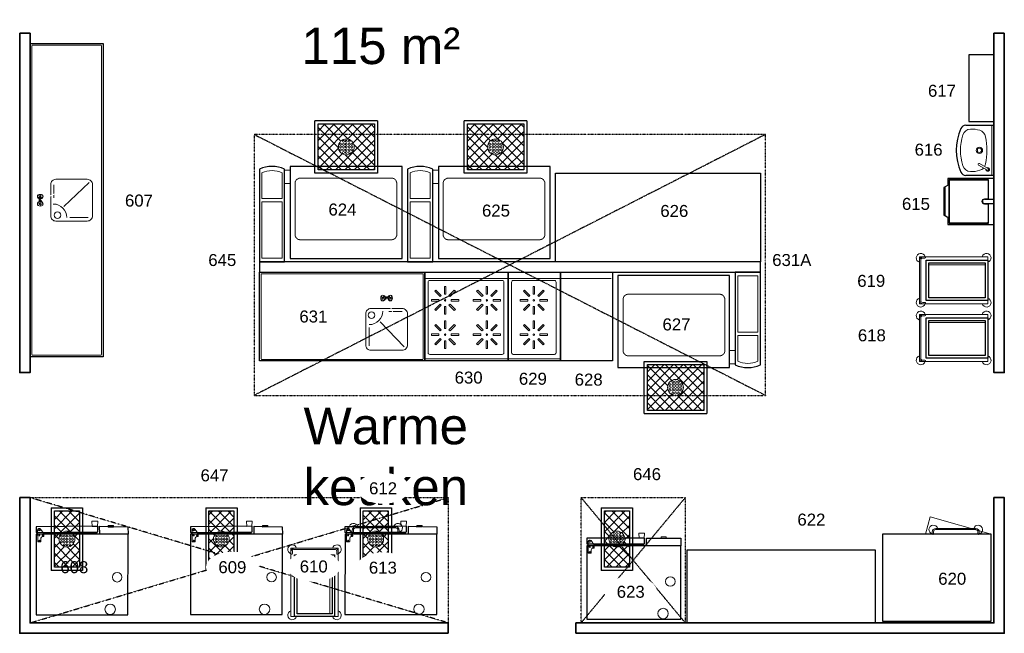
# Model space of a CAD drawing. Header units: millimetres. Extents: x 251300 to 581040, y -9130 to 111283.
# Tile 23 of 57: x 270739 to 280174, y 38615 to 44494. Entities that reach past the tile are written whole.
import ezdxf
from ezdxf.enums import TextEntityAlignment as Align

# ---------------------------------------------------------------- set-up
doc = ezdxf.new("R2010")
doc.units = ezdxf.units.MM
doc.set_wipeout_variables(frame=1)
doc.linetypes.add('DASHDOT', pattern=[1, 0.5, -0.25, 0, -0.25])
doc.linetypes.add('HIDDEN', pattern=[9.525, 6.35, -3.175])
for name, color, linetype, lineweight in [('AFZUIGING', 98, 'DASHDOT', 25), ('APPARAAT1', 2, 'Continuous', 25), ('APPARAAT2', 1, 'Continuous', 20), ('APPARAAT3', 1, 'Continuous', 18), ('APPARAAT4', 30, 'HIDDEN', 18), ('APPARAAT5', 7, 'Continuous', 5), ('BWK ALGEMEEN', 1, 'Continuous', 25), ('BWK MUREN', 3, 'Continuous', 35), ('POSITIENUMMER', 141, 'Continuous', 20), ('TEKST PS', 10, 'Continuous', 9), ('X-L22_C_binnenwand', 7, 'Continuous', 13)]:
    doc.layers.add(name, color=color, linetype=linetype, lineweight=lineweight)
doc.styles.add('PS', font='arial.ttf')
doc.styles.get("Standard").update_dxf_attribs({"font": 'arial.ttf'})
pattern_1 = [(45, (-11346.43, -8465.86), (-44.90128, 44.90128), []), (135, (-11346.43, -8465.86), (-44.90128, -44.90128), [])]

# ---------------------------------------------------------------- blocks, each defined once
blk = doc.blocks.new('CPC201')
at = {"layer": 'APPARAAT1'}
for points in [[(182.1, -812.5), (1061.4, -812.5), (1062, -42.2), (182.8, -42.2)], [(454.1, -888.9), (182.8, -883.5), (182.1, -812.5), (453.4, -817.9)], [(472.1, -888.8), (1062, -883.5), (1061.6, -830.5), (471.6, -835.8)]]:
    blk.add_lwpolyline(points, close=True, dxfattribs=at)
at = {"layer": 'APPARAAT2'}
for points in [[(1016.6, -774.7), (1016.3, -745.3, -0.414214), (1021.3, -740.2), (1042.2, -740.1, -0.414214), (1047.2, -745), (1048.2, -852.8)], [(1001.7, -789.8), (992.9, -789.9, 0.414214), (987.9, -794.9), (988.1, -819.2), (1019.9, -861.6)]]:
    blk.add_lwpolyline(points, format="xyb", dxfattribs=at)
for points in [[(322.4, -897.3), (372.4, -896.8), (372.3, -881.8), (322.3, -882.3)], [(472.5, -938.8), (527.5, -938.3), (524.1, -888.3), (475.1, -888.7)]]:
    blk.add_lwpolyline(points, close=True, dxfattribs=at)
for centre, radius in [((353.2, -93.5), 50), ((286, -401.3), 46), ((1031.8, -751), 5), ((998.7, -801.7), 5), ((1032.7, -853), 7.5), ((1032.3, -801.4), 5)]:
    blk.add_circle(centre, radius, dxfattribs=at)
for centre, radius, start in [((1001.6, -774.8), 15, 270.50866), ((1032.7, -853), 15.4, 213.86361)]:
    blk.add_arc(centre, radius, start, 0.50866, dxfattribs=at)
at = {"layer": 'APPARAAT3'}
for p, q in [((481.6, -835.7), (481.4, -817.7)), ((481.5, -820.7), (988.1, -816.2)), ((481.5, -823.7), (988.1, -819.2)), ((481.5, -826.7), (990.4, -822.1)), ((481.5, -829.7), (992.6, -825.1)), ((481.6, -832.7), (994.8, -828.1)), ((1047.8, -815.6), (1051.4, -815.6)), ((1047.9, -818.6), (1051.5, -818.6)), ((1047.9, -821.6), (1051.5, -821.6)), ((1047.9, -824.6), (1051.5, -824.6)), ((1047.9, -827.6), (1051.5, -827.6)), ((1051.6, -830.6), (1051.4, -812.6))]:
    blk.add_line(p, q, dxfattribs=at)
blk = doc.blocks.new('kraan')
at = {"layer": 'APPARAAT2'}
for p, q in [((-39.5, 0), (-49.5, 22.1)), ((-39.5, 0), (-44.9, -26.1)), ((-39.5, 0), (-25, 13.2)), ((-39.5, 0), (-23.8, -8.9)), ((-13.7, 10), (-6.4, 10)), ((-13, 8), (-8.8, 8)), ((-11.9, 0), (-11.9, 0)), ((13.7, 10), (6.4, 10)), ((13, 8), (8.8, 8)), ((11.9, 0), (11.9, 0)), ((39.5, 0), (23.8, -8.9)), ((39.5, 0), (25, 13.2)), ((39.5, 0), (49.5, 22.1)), ((39.5, 0), (44.9, -26.1)), ((-39.5, 0), (-56.1, -1.8)), ((-13.7, -10), (-6.4, -10)), ((-13, -8), (-8.8, -8)), ((13, -8), (8.8, -8)), ((13.7, -10), (9.8, -10)), ((39.5, 0), (56.1, -1.8))]:
    blk.add_line(p, q, dxfattribs=at)
blk.add_circle((0.6, -1.5), 5.16, dxfattribs=at)
for centre, radius, start, end in [((-39.5, 0), 27.7, 270, 90), ((0, 0), 11.9, 90, 268.48876), ((0, 0), 11.9, 318.34492, 90), ((39.5, 0), 27.7, 90, 270)]:
    blk.add_arc(centre, radius, start, end, dxfattribs=at)
blk.add_ellipse((-39.5, 0), major_axis=(0, 27.7), ratio=0.599059, dxfattribs=at)
at = {"layer": 'APPARAAT2', "extrusion": (0, 0, -1)}
blk.add_ellipse((39.5, 0), major_axis=(0, 27.7), ratio=0.599059, dxfattribs=at)
blk.add_wipeout([(82, -202), (82.3, -202.5), (82.4, -202.7), (82.6, -203), (82.9, -203.3), (83.4, -203.8), (83.9, -204.2), (84.3, -204.4), (84.7, -204.6), (85.4, -204.8), (85.9, -204.9), (86.8, -205), (87.4, -204.9), (88, -204.8), (88.6, -204.6), (89.2, -204.3), (89.7, -203.9), (90.2, -203.5), (90.6, -203.1), (90.9, -202.6), (91.2, -201.9), (91.5, -201.2), (91.6, -200.6), (91.6, -199.6), (91.5, -198.9), (91.1, -197.9), (90.7, -196.9), (90.4, -196.1), (89.9, -195), (89.6, -194.3), (89.2, -193.3), (46.3, -94.4), (5.8, -0.8), (5.6, -0.4), (5.8, -1.4), (5.7, -1.9), (5.7, -2.3), (5.6, -2.9), (5.4, -3.4), (5.2, -3.7), (5.1, -4), (4.9, -4.3), (4.8, -4.5), (4.6, -4.8), (4.3, -5.1), (4.2, -5.2), (4, -5.4), (3.8, -5.5), (3.6, -5.7), (3.2, -5.9), (3, -6.1), (2.7, -6.2), (2.3, -6.4), (2, -6.5), (1.5, -6.6), (1.1, -6.6), (0.8, -6.7), (0.5, -6.7), (0.1, -6.6), (-0.3, -6.6), (-0.6, -6.5), (-1, -6.4), (-1.3, -6.3), (-1.7, -6.1), (-2.1, -5.9), (-2.3, -5.8), (-2.5, -5.7), (-2.7, -5.5), (-3, -5.2), (-3.2, -5), (-3.3, -4.9), (-3.4, -4.8), (-3.4, -4.8)]).dxf.layer = 'APPARAAT2'
blk = doc.blocks.new('*U100')
at = {"layer": 'APPARAAT2'}
blk.add_lwpolyline([(775, -547.5), (775, -247.5, -0.414214), (825, -197.5), (1125, -197.5, -0.414214), (1175, -247.5), (1175, -547.5, -0.414214), (1125, -597.5), (825, -597.5, -0.414214)], format="xyb", close=True, dxfattribs=at)
blk.add_circle((831.4, -261.6), 31.6, dxfattribs=at)
blk.add_arc((807.7, -222), 130.4, 270, 0, dxfattribs=at)
at = {"layer": 'APPARAAT5'}
for p, q in [((997.2, -226), (1123.1, -226)), ((914.7, -324), (1143.7, -566.2)), ((807.7, -380.1), (807.7, -555.4))]:
    blk.add_line(p, q, dxfattribs=at)
blk.add_lwpolyline([(-505, -685), (2455, -685), (-505, -685), (2455, -685), (-505, -685), (-510, -680), (-505, -685), (2455, -685), (2460, -680), (2455, -685), (2460, -680), (2460, -350), (2460, -20), (2455, -15), (-505, -15), (-510, -20), (-510, -680)], close=True, dxfattribs=at)
blk.add_blockref('kraan', (975, -97.5))
at = {"layer": 'APPARAAT1'}
blk.add_lwpolyline([(-525, -700), (-525, 0), (2475, 0), (2475, -700)], close=True, dxfattribs=at)
blk = doc.blocks.new('POSITIENUMMER')
at = {"layer": 'POSITIENUMMER', "style": 'PS', "flags": 1}
for tag, p in [('MERK-TYPE', (-1.22, -6.81)), ('AFMETINGEN', (-1.22, -10.86)), ('OMSCHRIJVING', (-1.22, -14.79)), ('OPMERKINGEN', (-1.22, -18.98))]:
    blk.add_attdef(tag, p, '', height=2.8, dxfattribs=at)
blk.add_wipeout([(-5.03, 0), (-5.03, 0.11), (-5.02, 0.2), (-5, 0.34), (-4.97, 0.48), (-4.93, 0.6), (-4.86, 0.76), (-4.78, 0.92), (-4.69, 1.07), (-4.6, 1.2), (-4.54, 1.27), (-4.48, 1.34), (-4.43, 1.4), (-4.35, 1.49), (-4.26, 1.57), (-4.18, 1.64), (-4.07, 1.73), (-3.91, 1.86), (-3.77, 1.95), (-3.62, 2.05), (-3.49, 2.12), (-3.31, 2.22), (-3.18, 2.29), (-3.02, 2.36), (-2.86, 2.43), (-2.72, 2.48), (-2.53, 2.55), (-2.36, 2.61), (-2.17, 2.66), (-2, 2.71), (-1.73, 2.77), (-1.53, 2.81), (-1.37, 2.84), (-1.13, 2.88), (-0.93, 2.9), (-0.73, 2.92), (-0.52, 2.93), (-0.28, 2.95), (-0.09, 2.95), (0.17, 2.95), (0.35, 2.94), (0.58, 2.93), (0.78, 2.91), (1, 2.89), (1.15, 2.87), (1.32, 2.85), (1.47, 2.82), (1.68, 2.78), (1.88, 2.74), (2.01, 2.7), (2.16, 2.67), (2.37, 2.6), (2.54, 2.55), (2.65, 2.51), (2.78, 2.46), (2.91, 2.41), (3.05, 2.34), (3.21, 2.27), (3.32, 2.22), (3.46, 2.14), (3.61, 2.06), (3.73, 1.98), (3.85, 1.9), (4, 1.79), (4.11, 1.7), (4.21, 1.62), (4.33, 1.5), (4.43, 1.4), (4.53, 1.29), (4.62, 1.17), (4.69, 1.06), (4.77, 0.94), (4.83, 0.83), (4.89, 0.7), (4.93, 0.6), (4.97, 0.47), (4.99, 0.38), (5.02, 0.23), (5.03, 0.13), (5.03, 0.07), (5.03, 0.04), (5.03, -0.07), (5.02, -0.18), (5.02, -0.17), (5.01, -0.3), (4.96, -0.48), (4.92, -0.62), (4.88, -0.73), (4.79, -0.9), (4.74, -0.99), (4.69, -1.08), (4.62, -1.17), (4.52, -1.29), (4.44, -1.39), (4.37, -1.46), (4.28, -1.55), (4.2, -1.63), (4.05, -1.75), (3.95, -1.83), (3.83, -1.91), (3.65, -2.03), (3.52, -2.11), (3.37, -2.19), (3.23, -2.26), (3.12, -2.32), (2.93, -2.4), (2.81, -2.45), (2.67, -2.5), (2.5, -2.56), (2.26, -2.63), (2.12, -2.68), (1.9, -2.73), (1.71, -2.78), (1.55, -2.81), (1.41, -2.83), (1.28, -2.85), (1.11, -2.88), (0.84, -2.91), (0.68, -2.92), (0.46, -2.94), (0.29, -2.95), (0.1, -2.95), (-0.12, -2.95), (-0.33, -2.94), (-0.56, -2.93), (-0.83, -2.91), (-1.09, -2.88), (-1.3, -2.85), (-1.58, -2.8), (-1.83, -2.75), (-2.05, -2.69), (-2.13, -2.67), (-2.15, -2.67), (-2.41, -2.59), (-2.61, -2.52), (-2.79, -2.45), (-2.94, -2.39), (-3.08, -2.33), (-3.25, -2.25), (-3.37, -2.19), (-3.5, -2.12), (-3.64, -2.04), (-3.76, -1.96), (-3.89, -1.87), (-3.97, -1.81), (-4.08, -1.73), (-4.15, -1.67), (-4.32, -1.51), (-4.48, -1.35), (-4.55, -1.26), (-4.64, -1.14), (-4.73, -1), (-4.79, -0.9), (-4.86, -0.77), (-4.91, -0.65), (-4.94, -0.55), (-4.97, -0.44), (-5.01, -0.28), (-5.02, -0.19), (-5.03, -0.07)]).dxf.layer = 'POSITIENUMMER'
at = {"layer": 'POSITIENUMMER'}
blk.add_attdef('POS', text='', height=2.3, dxfattribs=at).set_placement((0, 0), align=Align.MIDDLE)
blk = doc.blocks.new('*U120')
at = {"layer": 'BWK ALGEMEEN', "lineweight": 9}
h = blk.add_hatch(dxfattribs=at)
h.set_pattern_fill('NET', color=256, scale=20, angle=45, style=0)
h.set_pattern_definition(pattern_1)
edge = h.paths.add_edge_path(flags=16)
edge.add_arc((0, -150), 76, 0, 360)
h.paths.add_polyline_path([(-270, -30), (270, -30), (270, -270), (-270, -270)])
at = {"layer": 'BWK ALGEMEEN'}
for p, q in [((-300, -300), (-300, 0)), ((-300, 0), (300, 0)), ((300, 0), (300, -300)), ((-270, -270), (-270, -30)), ((-270, -30), (270, -30)), ((270, -30), (270, -270)), ((270, -270), (-270, -270)), ((-300, -300), (300, -300))]:
    blk.add_line(p, q, dxfattribs=at)
at = {"layer": 'BWK ALGEMEEN', "lineweight": 9}
for centre, radius in [((0, -150), 76), ((-27, -96), 9), ((0, -96), 9), ((27, -96), 9), ((-54, -123), 9), ((-54, -150), 9), ((-54, -177), 9), ((-27, -123), 9), ((-27, -150), 9), ((-27, -177), 9), ((0, -123), 9), ((0, -150), 9), ((0, -177), 9), ((27, -123), 9), ((27, -150), 9), ((27, -177), 9), ((54, -123), 9), ((54, -150), 9), ((54, -177), 9), ((-27, -204), 9), ((0, -204), 9), ((27, -204), 9)]:
    blk.add_circle(centre, radius, dxfattribs=at)
blk = doc.blocks.new('handenwasbak')
at = {"layer": 'APPARAAT1'}
for p, q in [((-240, -269.7), (-240, 0)), ((240, 0), (240, -269.7))]:
    blk.add_line(p, q, dxfattribs=at)
blk.add_lwpolyline([(240, 0), (-240, 0), (-240, 0), (240, 0)], close=True, dxfattribs=at)
for centre, radius, start, end in [((-190, -269.7), 50, 180, 246.02645), ((190, -269.7), 50, 293.97355, 0), ((0, 157.6), 517.6, 246.02645, 293.97355)]:
    blk.add_arc(centre, radius, start, end, dxfattribs=at)
at = {"layer": 'APPARAAT2'}
for p, q in [((126.9, -138.4), (175.6, -54)), ((190, -62.3), (141.2, -146.6))]:
    blk.add_line(p, q, dxfattribs=at)
blk.add_lwpolyline([(240, -20), (-240, -20), (-240, -20), (240, -20)], close=True, dxfattribs=at)
for radius in [30, 20]:
    blk.add_circle((0.4, -138.1), radius, dxfattribs=at)
for centre, radius, start, end in [((-115.5, -158.7), 80, 101.00455, 162.28607), ((0, -752.4), 684.8, 78.99545, 101.00455), ((115.5, -158.7), 80, 60.17734, 78.99545), ((182.8, -58.1), 17.7, 267.89812, 212.10188), ((182.8, -58.1), 8.28, 330, 150), ((47, -210.6), 250.5, 162.28607, 183.31475), ((134.1, -142.5), 8.28, 150, 330), ((115.5, -158.7), 80, 17.71393, 48.238), ((-47, -210.6), 250.5, 356.68525, 17.71393), ((-123.3, -220.4), 80, 183.31475, 251.94221), ((123.3, -220.4), 80, 288.05779, 356.68525), ((0, 157.6), 477.6, 251.94221, 288.05779)]:
    blk.add_arc(centre, radius, start, end, dxfattribs=at)
blk = doc.blocks.new('tourped')
at = {"layer": 'APPARAAT1'}
for p, q in [((440, 0), (0, 0)), ((0, 0), (0, -440)), ((200, -90), (200, 0)), ((240, -90), (240, 0)), ((440, -440), (440, 0)), ((10, -60), (10, -420)), ((200, -50), (20, -50)), ((420, -50), (240, -50)), ((430, -420), (430, -60)), ((0, -440), (65.4, -440)), ((20, -430), (420, -430)), ((60, -430), (87.1, -480)), ((81.7, -470), (358.3, -470)), ((380, -430), (352.9, -480)), ((374.6, -440), (440, -440)), ((87.1, -480), (352.9, -480))]:
    blk.add_line(p, q, dxfattribs=at)
for centre, radius, start, end in [((20, -60), 10, 90, 180), ((220, -90), 20, 180, 0), ((420, -60), 10, 0, 90), ((20, -420), 10, 180, 270), ((420, -420), 10, 270, 0)]:
    blk.add_arc(centre, radius, start, end, dxfattribs=at)
at = {"layer": 'APPARAAT2'}
for p, q in [((15, -60), (15, -420)), ((195, -55), (20, -55)), ((195, -90), (195, -55)), ((420, -55), (245, -55)), ((245, -90), (245, -55)), ((425, -420), (425, -60)), ((20, -425), (420, -425))]:
    blk.add_line(p, q, dxfattribs=at)
for centre, radius, start, end in [((20, -60), 5, 90, 180), ((220, -90), 25, 180, 0), ((420, -60), 5, 0, 90), ((20, -420), 5, 180, 270), ((420, -420), 5, 270, 0)]:
    blk.add_arc(centre, radius, start, end, dxfattribs=at)
blk = doc.blocks.new('cpc101')
at = {"layer": 'APPARAAT1'}
for points in [[(50, -752.4), (952, -752.4), (952, -50), (50, -50)], [(379, -823.4), (50, -823.4), (50, -752.4), (379, -752.4)], [(397, -823.4), (952, -823.4), (952, -770.4), (397, -770.4)]]:
    blk.add_lwpolyline(points, close=True, dxfattribs=at)
at = {"layer": 'APPARAAT2'}
for points in [[(892.5, -729.1), (883.7, -729.1, 0.414214), (878.7, -734.1), (878.7, -758.4), (910.1, -801)], [(907.5, -714.1), (907.5, -684.7, -0.414214), (912.5, -679.7), (933.4, -679.7, -0.414214), (938.4, -684.7), (938.4, -792.5)]]:
    blk.add_lwpolyline(points, format="xyb", dxfattribs=at)
for points in [[(189.5, -838.4), (239.5, -838.4), (239.5, -823.4), (189.5, -823.4)], [(397, -873.4), (452, -873.4), (449, -823.4), (400, -823.4)]]:
    blk.add_lwpolyline(points, close=True, dxfattribs=at)
for centre, radius in [((220, -102.8), 50), ((150, -410), 46), ((889.4, -741), 5), ((923, -690.6), 5), ((923, -741), 5), ((923, -792.5), 7.5)]:
    blk.add_circle(centre, radius, dxfattribs=at)
for centre, radius, start in [((892.5, -714.1), 15, 270), ((923, -792.5), 15.4, 213.35495)]:
    blk.add_arc(centre, radius, start, 0, dxfattribs=at)
at = {"layer": 'APPARAAT3'}
for p, q in [((407, -770.4), (407, -752.4)), ((942, -770.4), (942, -752.4)), ((407, -755.4), (878.7, -755.4)), ((407, -758.4), (878.7, -758.4)), ((407, -761.4), (880.9, -761.4)), ((407, -764.4), (883.1, -764.4)), ((407, -767.4), (885.3, -767.4)), ((938.4, -755.4), (942, -755.4)), ((938.4, -758.4), (942, -758.4)), ((938.4, -761.4), (942, -761.4)), ((938.4, -764.4), (942, -764.4)), ((938.4, -767.4), (942, -767.4))]:
    blk.add_line(p, q, dxfattribs=at)
blk = doc.blocks.new('*U172')
at = {"layer": 'APPARAAT1'}
blk.add_lwpolyline([(-100, -700), (-100, 0), (1701.2, 0), (1701.2, -700)], close=True, dxfattribs=at)
blk = doc.blocks.new('*U88')
at = {"layer": 'APPARAAT5'}
blk.add_lwpolyline([(-7, -36.2), (7, -36.2), (7, 36.2), (-7, 36.2)], close=True, dxfattribs=at)
blk = doc.blocks.new('*U89')
at = {"layer": 'APPARAAT5', "color": 0, "linetype": 'ByBlock', "lineweight": -2, "transparency": 16777216}
for p, rotation in [((9856.9, 20825.9), 45.00000000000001), ((9991.6, 20825.9), 315), ((9829, 20758.6), 90), ((10019.5, 20758.6), 270.0000000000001), ((9856.9, 20691.2), 135.0000000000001), ((9924.3, 20663.3), 180), ((9991.6, 20691.2), 225)]:
    blk.add_blockref('*U88', p, dxfattribs=dict(at, rotation=rotation))
blk.add_blockref('*U88', (9924.3, 20853.8), dxfattribs=at)
blk = doc.blocks.new('*U90')
at = {"layer": 'APPARAAT5'}
blk.add_lwpolyline([(-7, -36.2), (7, -36.2), (7, 36.2), (-7, 36.2)], close=True, dxfattribs=at)
blk = doc.blocks.new('*U91')
at = {"layer": 'APPARAAT5', "color": 0, "linetype": 'ByBlock', "lineweight": -2, "transparency": 16777216}
for p, rotation in [((9856.9, 20825.9), 45.00000000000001), ((9991.6, 20825.9), 315), ((9829, 20758.6), 90), ((10019.5, 20758.6), 270.0000000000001), ((9856.9, 20691.2), 135.0000000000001), ((9924.3, 20663.3), 180), ((9991.6, 20691.2), 225)]:
    blk.add_blockref('*U90', p, dxfattribs=dict(at, rotation=rotation))
blk.add_blockref('*U90', (9924.3, 20853.8), dxfattribs=at)
blk = doc.blocks.new('*U92')
at = {"layer": 'APPARAAT5'}
blk.add_lwpolyline([(-7, -36.2), (7, -36.2), (7, 36.2), (-7, 36.2)], close=True, dxfattribs=at)
blk = doc.blocks.new('*U93')
at = {"layer": 'APPARAAT5', "color": 0, "linetype": 'ByBlock', "lineweight": -2, "transparency": 16777216}
for p, rotation in [((9856.9, 20825.9), 45.00000000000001), ((9991.6, 20825.9), 315), ((9829, 20758.6), 90), ((10019.5, 20758.6), 270.0000000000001), ((9856.9, 20691.2), 135.0000000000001), ((9924.3, 20663.3), 180), ((9991.6, 20691.2), 225)]:
    blk.add_blockref('*U92', p, dxfattribs=dict(at, rotation=rotation))
blk.add_blockref('*U92', (9924.3, 20853.8), dxfattribs=at)
blk = doc.blocks.new('*U94')
at = {"layer": 'APPARAAT5'}
blk.add_lwpolyline([(-7, -36.2), (7, -36.2), (7, 36.2), (-7, 36.2)], close=True, dxfattribs=at)
blk = doc.blocks.new('*U95')
at = {"layer": 'APPARAAT5', "color": 0, "linetype": 'ByBlock', "lineweight": -2, "transparency": 16777216}
for p, rotation in [((9856.9, 20825.9), 45.00000000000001), ((9991.6, 20825.9), 315), ((9829, 20758.6), 90), ((10019.5, 20758.6), 270.0000000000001), ((9856.9, 20691.2), 135.0000000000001), ((9924.3, 20663.3), 180), ((9991.6, 20691.2), 225)]:
    blk.add_blockref('*U94', p, dxfattribs=dict(at, rotation=rotation))
blk.add_blockref('*U94', (9924.3, 20853.8), dxfattribs=at)
blk = doc.blocks.new('Ambach 850 inductie 4')
at = {"layer": 'APPARAAT1'}
blk.add_lwpolyline([(0, -850), (0, 0), (800, 0), (800, -850)], close=True, dxfattribs=at)
at = {"layer": 'APPARAAT2'}
blk.add_line((0, -60), (800, -60), dxfattribs=at)
blk.add_lwpolyline([(758, -772.5), (758, -94.1, 0.414214), (743, -79.1), (46.8, -79.1, 0.414214), (31.8, -94.1), (31.8, -772.5, 0.414214), (46.8, -787.5), (743, -787.5, 0.414214)], format="xyb", close=True, dxfattribs=at)
at = {"layer": 'APPARAAT5'}
blk.add_line((0, -830), (800, -830), dxfattribs=at)
for centre in [(194.9, -269.2), (594.9, -269.2), (194.9, -598.4), (594.9, -598.4)]:
    blk.add_circle(centre, 7, dxfattribs=at)
at = {"layer": 'APPARAAT5', "xscale": -1}
for name, p, rotation in [('*U91', (20953.4, 9655), 90), ('*U93', (-20163.7, -10522.7), 270)]:
    blk.add_blockref(name, p, dxfattribs=dict(at, rotation=rotation))
at = {"layer": 'APPARAAT5'}
for name, p, rotation in [('*U95', (-20163.7, 9655), 269.9999999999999), ('*U89', (20953.4, -10522.7), 90)]:
    blk.add_blockref(name, p, dxfattribs=dict(at, rotation=rotation))
blk = doc.blocks.new('*U72')
at = {"layer": 'APPARAAT5'}
blk.add_lwpolyline([(-7, -36.2), (7, -36.2), (7, 36.2), (-7, 36.2)], close=True, dxfattribs=at)
blk = doc.blocks.new('*U73')
at = {"layer": 'APPARAAT5', "color": 0, "linetype": 'ByBlock', "lineweight": -2, "transparency": 16777216}
for p, rotation in [((9856.9, 20825.9), 45.00000000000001), ((9991.6, 20825.9), 315), ((9829, 20758.6), 90), ((10019.5, 20758.6), 270.0000000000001), ((9856.9, 20691.2), 135.0000000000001), ((9924.3, 20663.3), 180), ((9991.6, 20691.2), 225)]:
    blk.add_blockref('*U72', p, dxfattribs=dict(at, rotation=rotation))
blk.add_blockref('*U72', (9924.3, 20853.8), dxfattribs=at)
blk = doc.blocks.new('*U74')
at = {"layer": 'APPARAAT5'}
blk.add_lwpolyline([(-7, -36.2), (7, -36.2), (7, 36.2), (-7, 36.2)], close=True, dxfattribs=at)
blk = doc.blocks.new('*U75')
at = {"layer": 'APPARAAT5', "color": 0, "linetype": 'ByBlock', "lineweight": -2, "transparency": 16777216}
for p, rotation in [((9856.9, 20825.9), 45.00000000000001), ((9991.6, 20825.9), 315), ((9829, 20758.6), 90), ((10019.5, 20758.6), 270.0000000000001), ((9856.9, 20691.2), 135.0000000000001), ((9924.3, 20663.3), 180), ((9991.6, 20691.2), 225)]:
    blk.add_blockref('*U74', p, dxfattribs=dict(at, rotation=rotation))
blk.add_blockref('*U74', (9924.3, 20853.8), dxfattribs=at)
blk = doc.blocks.new('Ambach inductie 2')
at = {"layer": 'APPARAAT1'}
blk.add_lwpolyline([(0, -850), (0, 0), (500, 0), (500, -850)], close=True, dxfattribs=at)
at = {"layer": 'APPARAAT2'}
blk.add_line((0, -60), (500, -60), dxfattribs=at)
blk.add_lwpolyline([(458, -772.5), (458, -94.1, 0.414214), (443, -79.1), (46.8, -79.1, 0.414214), (31.8, -94.1), (31.8, -772.5, 0.414214), (46.8, -787.5), (443, -787.5, 0.414214)], format="xyb", close=True, dxfattribs=at)
at = {"layer": 'APPARAAT5'}
blk.add_line((0, -830), (500, -830), dxfattribs=at)
for centre in [(244.9, -269.2), (244.9, -598.4)]:
    blk.add_circle(centre, 7, dxfattribs=at)
at = {"layer": 'APPARAAT5', "xscale": -1, "rotation": 90}
blk.add_blockref('*U75', (21003.4, 9655), dxfattribs=at)
at = {"layer": 'APPARAAT5', "rotation": 90}
blk.add_blockref('*U73', (21003.4, -10522.7), dxfattribs=at)
blk = doc.blocks.new('*U177')
at = {"layer": 'BWK ALGEMEEN', "lineweight": 9}
h = blk.add_hatch(dxfattribs=at)
h.set_pattern_fill('NET', color=256, scale=20, angle=45, style=0)
h.set_pattern_definition(pattern_1)
edge = h.paths.add_edge_path(flags=16)
edge.add_arc((0, -150), 76, 0, 360)
h.paths.add_polyline_path([(-270, 70), (270, 70), (270, -370), (-270, -370)])
at = {"layer": 'BWK ALGEMEEN'}
for p, q in [((-300, -400), (-300, 100)), ((-300, 100), (300, 100)), ((300, 100), (300, -400)), ((-270, -370), (-270, 70)), ((-270, 70), (270, 70)), ((270, 70), (270, -370)), ((270, -370), (-270, -370)), ((-300, -400), (300, -400))]:
    blk.add_line(p, q, dxfattribs=at)
at = {"layer": 'BWK ALGEMEEN', "lineweight": 9}
for centre, radius in [((0, -150), 76), ((-27, -96), 9), ((0, -96), 9), ((27, -96), 9), ((-54, -123), 9), ((-54, -150), 9), ((-54, -177), 9), ((-27, -123), 9), ((-27, -150), 9), ((-27, -177), 9), ((0, -123), 9), ((0, -150), 9), ((0, -177), 9), ((27, -123), 9), ((27, -150), 9), ((27, -177), 9), ((54, -123), 9), ((54, -150), 9), ((54, -177), 9), ((-27, -204), 9), ((0, -204), 9), ((27, -204), 9)]:
    blk.add_circle(centre, radius, dxfattribs=at)
blk = doc.blocks.new('*U176')
at = {"layer": 'BWK ALGEMEEN', "lineweight": 9}
h = blk.add_hatch(dxfattribs=at)
h.set_pattern_fill('NET', color=256, scale=20, angle=45, style=0)
h.set_pattern_definition(pattern_1)
edge = h.paths.add_edge_path(flags=16)
edge.add_arc((0, -150), 76, 0, 360)
h.paths.add_polyline_path([(-270, 70), (270, 70), (270, -370), (-270, -370)])
at = {"layer": 'BWK ALGEMEEN'}
for p, q in [((-300, -400), (-300, 100)), ((-300, 100), (300, 100)), ((300, 100), (300, -400)), ((-270, -370), (-270, 70)), ((-270, 70), (270, 70)), ((270, 70), (270, -370)), ((270, -370), (-270, -370)), ((-300, -400), (300, -400))]:
    blk.add_line(p, q, dxfattribs=at)
at = {"layer": 'BWK ALGEMEEN', "lineweight": 9}
for centre, radius in [((0, -150), 76), ((-27, -96), 9), ((0, -96), 9), ((27, -96), 9), ((-54, -123), 9), ((-54, -150), 9), ((-54, -177), 9), ((-27, -123), 9), ((-27, -150), 9), ((-27, -177), 9), ((0, -123), 9), ((0, -150), 9), ((0, -177), 9), ((27, -123), 9), ((27, -150), 9), ((27, -177), 9), ((54, -123), 9), ((54, -150), 9), ((54, -177), 9), ((-27, -204), 9), ((0, -204), 9), ((27, -204), 9)]:
    blk.add_circle(centre, radius, dxfattribs=at)
blk = doc.blocks.new('*U174')
at = {"layer": 'BWK ALGEMEEN', "lineweight": 9}
h = blk.add_hatch(dxfattribs=at)
h.set_pattern_fill('NET', color=256, scale=20, angle=45, style=0)
h.set_pattern_definition(pattern_1)
edge = h.paths.add_edge_path(flags=16)
edge.add_arc((0, -150), 76, 0, 360)
h.paths.add_polyline_path([(-270, 70), (270, 70), (270, -370), (-270, -370)])
at = {"layer": 'BWK ALGEMEEN'}
for p, q in [((-300, -400), (-300, 100)), ((-300, 100), (300, 100)), ((300, 100), (300, -400)), ((-270, -370), (-270, 70)), ((-270, 70), (270, 70)), ((270, 70), (270, -370)), ((270, -370), (-270, -370)), ((-300, -400), (300, -400))]:
    blk.add_line(p, q, dxfattribs=at)
at = {"layer": 'BWK ALGEMEEN', "lineweight": 9}
for centre, radius in [((0, -150), 76), ((-27, -96), 9), ((0, -96), 9), ((27, -96), 9), ((-54, -123), 9), ((-54, -150), 9), ((-54, -177), 9), ((-27, -123), 9), ((-27, -150), 9), ((-27, -177), 9), ((0, -123), 9), ((0, -150), 9), ((0, -177), 9), ((27, -123), 9), ((27, -150), 9), ((27, -177), 9), ((54, -123), 9), ((54, -150), 9), ((54, -177), 9), ((-27, -204), 9), ((0, -204), 9), ((27, -204), 9)]:
    blk.add_circle(centre, radius, dxfattribs=at)
blk = doc.blocks.new('*U175')
at = {"layer": 'APPARAAT1'}
blk.add_lwpolyline([(0, -850), (0, 0), (1963.8, 0), (1963.8, -850)], close=True, dxfattribs=at)
blk = doc.blocks.new('iVario Pro XL')
at = {"layer": 'APPARAAT1'}
blk.add_lwpolyline([(0, 887.9), (0, 0), (241.1, 0), (241.1, 887.9)], dxfattribs=at)
blk.add_lwpolyline([(1367, 914), (295.1, 914), (295.1, 30), (1367, 30)], close=True, dxfattribs=at)
blk.add_arc((120.5, 622.4), 291.6, 65.58624, 114.41376, dxfattribs=at)
at = {"layer": 'APPARAAT2'}
for p, q in [((295.1, 876.8), (241.1, 876.8)), ((295.1, 749.1), (241.1, 749.1))]:
    blk.add_line(p, q, dxfattribs=at)
blk.add_lwpolyline([(216.8, 850.8), (216.8, 605.8), (24.2, 605.8), (24.2, 850.8)], dxfattribs=at)
blk.add_lwpolyline([(216.8, 33.7), (24.2, 33.7), (24.2, 575.7), (216.8, 575.7)], close=True, dxfattribs=at)
blk.add_arc((120.5, 660.6), 213.3, 63.15346, 116.84654, dxfattribs=at)
at = {"layer": 'APPARAAT4'}
blk.add_lwpolyline([(390.8, 211.1), (1265.8, 211.1, 0.414214), (1315.8, 261.1), (1315.8, 751.1, 0.414214), (1265.8, 801.1), (390.8, 801.1, 0.414214), (340.8, 751.1), (340.8, 261.1, 0.414214)], format="xyb", close=True, dxfattribs=at)
blk = doc.blocks.new('*U173')
at = {"layer": 'APPARAAT2'}
blk.add_lwpolyline([(1433.8, -697.5), (1433.8, -397.5, -0.414214), (1483.8, -347.5), (1783.8, -347.5, -0.414214), (1833.8, -397.5), (1833.8, -697.5, -0.414214), (1783.8, -747.5), (1483.8, -747.5, -0.414214)], format="xyb", close=True, dxfattribs=at)
blk.add_circle((1490.3, -411.6), 31.6, dxfattribs=at)
blk.add_arc((1466.6, -372), 130.4, 270, 0, dxfattribs=at)
at = {"layer": 'APPARAAT5'}
for p, q in [((1656, -376), (1782, -376)), ((1466.6, -530.1), (1466.6, -705.4)), ((1573.5, -474), (1802.6, -716.2))]:
    blk.add_line(p, q, dxfattribs=at)
blk.add_lwpolyline([(435.6, -835), (1980, -835), (435.6, -835), (1980, -835), (435.6, -835), (430.6, -830), (435.6, -835), (1980, -835), (1985, -830), (1980, -835), (1985, -830), (1985, -350), (1985, -20), (1980, -15), (435.6, -15), (430.6, -20), (430.6, -830)], close=True, dxfattribs=at)
blk.add_blockref('kraan', (1633.8, -247.5))
at = {"layer": 'APPARAAT1'}
blk.add_lwpolyline([(415.6, -850), (415.6, 0), (2000, 0), (2000, -850)], close=True, dxfattribs=at)

msp = doc.modelspace()

# ---------------------------------------------------------------- linework, layer by layer
at = {"layer": 'AFZUIGING'}
for p, q in [((274843.9, 38714.8), (270838.8, 39914.8)), ((270838.8, 38714.8), (274843.9, 39914.8))]:
    msp.add_line(p, q, dxfattribs=at)
msp.add_lwpolyline([(270838.8, 39914.8), (274843.9, 39914.8), (274843.9, 38714.8), (270838.8, 38714.8)], close=True, dxfattribs=at)
at = {"layer": 'APPARAAT1'}
for points in [[(280073.8, 43519.4), (280073.8, 44158.9), (279834.7, 44158.9), (279834.7, 43519.4)], [(279426.4, 42190.2), (280016.4, 42190.2), (280016.4, 41805.2), (279426.4, 41805.2)], [(279451.4, 42165.2), (279991.4, 42165.2), (279991.4, 41830.2), (279451.4, 41830.2)], [(276420.7, 41224.8), (275920.7, 41224.8), (275920.7, 42074.8), (276420.7, 42074.8)], [(279426.4, 41637.1), (280016.4, 41637.1), (280016.4, 41252.1), (279426.4, 41252.1)], [(279451.4, 41612.1), (279991.4, 41612.1), (279991.4, 41277.1), (279451.4, 41277.1)], [(279007.7, 38731.1), (280047.7, 38731.1), (280047.7, 39566.1), (279007.7, 39566.1)], [(273756.7, 39365.6), (273756.7, 38775.6), (273371.7, 38775.6), (273371.7, 39365.6)], [(273731.7, 39340.6), (273731.7, 38800.6), (273396.7, 38800.6), (273396.7, 39340.6)]]:
    msp.add_lwpolyline(points, close=True, dxfattribs=at)
at = {"layer": 'APPARAAT2'}
for p, q in [((279451.4, 42145.2), (279991.4, 42145.2)), ((276405.7, 42014.8), (275905.7, 42014.8)), ((279451.4, 41592.1), (279991.4, 41592.1)), ((273711.7, 39340.6), (273711.7, 38800.6))]:
    msp.add_line(p, q, dxfattribs=at)
for points in [[(280016.4, 42223.7), (279360.6, 42223.7), (279360.6, 41771.7), (280016.4, 41771.7)], [(280016.4, 41670.6), (279360.6, 41670.6), (279360.6, 41218.6), (280016.4, 41218.6)], [(273790.2, 38775.6), (273790.2, 39431.4), (273338.2, 39431.4), (273338.2, 38775.6)]]:
    msp.add_lwpolyline(points, close=True, dxfattribs=at)
for points in [[(279360.6, 41997.7), (279360.6, 42188.7, -0.414214), (279395.6, 42223.7), (279412.6, 42223.7)], [(279412.6, 42210.3), (279392.6, 42210.3, 0.414214), (279372.6, 42190.3), (279372.6, 41997.7)], [(279360.6, 41997.7), (279360.6, 41806.7, 0.414214), (279395.6, 41771.7), (279412.6, 41771.7)], [(279412.6, 41785.1), (279392.6, 41785.1, -0.414214), (279372.6, 41805.1), (279372.6, 41997.7)], [(279360.6, 41444.6), (279360.6, 41635.6, -0.414214), (279395.6, 41670.6), (279412.6, 41670.6)], [(279412.6, 41657.2), (279392.6, 41657.2, 0.414214), (279372.6, 41637.2), (279372.6, 41444.6)], [(279360.6, 41444.6), (279360.6, 41253.6, 0.414214), (279395.6, 41218.6), (279412.6, 41218.6)], [(279412.6, 41232), (279392.6, 41232, -0.414214), (279372.6, 41252), (279372.6, 41444.6)], [(274150.1, 39636.1), (273959.1, 39636.1, 0.414214), (273924.1, 39601.1), (273924.1, 39584.1)], [(274150.1, 39636.1), (274341.1, 39636.1, -0.414214), (274376.1, 39601.1), (274376.1, 39584.1)], [(273937.4, 39584.1), (273937.4, 39604.1, -0.414214), (273957.4, 39624.1), (274150.1, 39624.1)], [(274362.7, 39584.1), (274362.7, 39604.1, 0.414214), (274342.7, 39624.1), (274150.1, 39624.1)], [(279708.3, 39619.9), (279517.3, 39619.9, 0.414214), (279482.3, 39584.9), (279482.3, 39568)], [(279495.7, 39568), (279495.7, 39588, -0.414214), (279515.7, 39608), (279708.3, 39608)], [(279708.3, 39619.9), (279899.3, 39619.9, -0.414214), (279934.3, 39584.9), (279934.3, 39568)], [(279921, 39568), (279921, 39588, 0.414214), (279901, 39608), (279708.3, 39608)], [(273564.2, 39431.4), (273373.2, 39431.4, 0.414214), (273338.2, 39396.4), (273338.2, 39379.4)], [(273351.6, 39379.4), (273351.6, 39399.4, -0.414214), (273371.6, 39419.4), (273564.2, 39419.4)], [(273564.2, 39431.4), (273755.2, 39431.4, -0.414214), (273790.2, 39396.4), (273790.2, 39379.4)], [(273776.8, 39379.4), (273776.8, 39399.4, 0.414214), (273756.8, 39419.4), (273564.2, 39419.4)]]:
    msp.add_lwpolyline(points, format="xyb", dxfattribs=at)
for centre, radius, start, end in [((279373.1, 42211.2), 43.2, 16.82955, 253.17045), ((279412.6, 42217), 6.68, 270, 90), ((280003.9, 42211.2), 43.2, 286.82955, 163.17045), ((279373.1, 41784.2), 43.2, 106.82955, 343.17045), ((280003.9, 41784.2), 43.2, 196.82955, 73.17045), ((279412.6, 41778.4), 6.68, 270, 90), ((279373.1, 41658.1), 43.2, 16.82955, 253.17045), ((279412.6, 41663.9), 6.68, 270, 90), ((280003.9, 41658.1), 43.2, 286.82955, 163.17045), ((279373.1, 41231.1), 43.2, 106.82955, 343.17045), ((279412.6, 41225.3), 6.68, 270, 90), ((280003.9, 41231.1), 43.2, 196.82955, 73.17045), ((273936.6, 39623.6), 43.2, 16.82955, 253.17045), ((274363.6, 39623.6), 43.2, 286.82955, 163.17045), ((279494.8, 39607.4), 43.2, 16.82955, 253.17045), ((279921.8, 39607.4), 43.2, 286.82955, 163.17045), ((273930.8, 39584.1), 6.68, 180, 0), ((274369.4, 39584.1), 6.68, 180, 0), ((279489, 39568), 6.68, 180, 0), ((279927.6, 39568), 6.68, 180, 0), ((273350.7, 39418.9), 43.2, 16.82955, 253.17045), ((273777.7, 39418.9), 43.2, 286.82955, 163.17045), ((273344.9, 39379.4), 6.68, 180, 0), ((273783.5, 39379.4), 6.68, 180, 0), ((273350.7, 38788.1), 43.2, 106.82955, 343.17045), ((273777.7, 38788.1), 43.2, 196.82955, 73.17045)]:
    msp.add_arc(centre, radius, start, end, dxfattribs=at)
at = {"layer": 'APPARAAT3'}
for p, q in [((279464.4, 39731.8), (279417.3, 39566.1)), ((280047.7, 39566.1), (279464.4, 39731.8))]:
    msp.add_line(p, q, dxfattribs=at)
at = {"layer": 'BWK MUREN'}
for p, q in [((270838.8, 44364.8), (270738.8, 44364.8)), ((280073.8, 44364.8), (280173.8, 44364.8)), ((274843.9, 38714.8), (274843.9, 38614.8)), ((276068.9, 38714.8), (276068.9, 38614.8))]:
    msp.add_line(p, q, dxfattribs=at)
for points in [[(270738.8, 44364.8), (270738.8, 41112.8), (270838.8, 41112.8), (270838.8, 44364.8)], [(280173.8, 44364.8), (280173.8, 41112.8), (280073.8, 41112.8), (280073.8, 44364.8)], [(270738.8, 39914.8), (270738.8, 38614.8), (274843.9, 38614.8)], [(270738.8, 39914.8), (270838.8, 39914.8)], [(270838.8, 39914.8), (270838.8, 38714.8), (274843.9, 38714.8)], [(276068.9, 38614.8), (280173.9, 38614.8), (280173.9, 39914.8), (280073.9, 39914.8)], [(276068.9, 38714.8), (280073.9, 38714.8), (280073.9, 39914.8)]]:
    msp.add_lwpolyline(points, dxfattribs=at)

# ---------------------------------------------------------------- block references
at = {"xscale": 50, "yscale": 50, "zscale": 50}
for p, values in [((271881.7, 42761.4), {'POS': '607'}), ((272680, 42191.7), {'POS': '645'}), ((278898.8, 41991.9), {'POS': '619'}), ((278904.6, 41470.1), {'POS': '618'}), ((276749.9, 40140.2), {'POS': '646'}), ((272606.1, 40128.5), {'POS': '647'})]:
    msp.add_blockref('POSITIENUMMER', p, dxfattribs=at).add_auto_attribs(values)
at = {"layer": 'APPARAAT1'}
msp.add_blockref('Ambach 850 inductie 4', (274620.7, 42074.8), dxfattribs=at)
at = {"layer": 'APPARAAT2'}
for name, p, rotation in [('*U177', (273868.3, 43125.2), 180), ('*U176', (275298.7, 43125.2), 180), ('handenwasbak', (280073.8, 43242.7), 270), ('*U175', (277836.4, 42174.8), 180), ('*U120', (272821.2, 39518), 270), ('*U120', (276611.6, 39518), 270)]:
    msp.add_blockref(name, p, dxfattribs=dict(at, rotation=rotation))
msp.add_blockref('*U174', (277023.7, 41120.8), dxfattribs=at)
at = {"layer": 'APPARAAT3', "rotation": 180}
for name, p in [('CPC201', (271959, 38751.1)), ('CPC201', (273438.2, 38751.3)), ('CPC201', (274917.5, 38751.3)), ('cpc101', (277123.9, 38701.5))]:
    msp.add_blockref(name, p, dxfattribs=at)
at = {"layer": 'BWK MUREN'}
msp.add_blockref('Ambach inductie 2', (275420.7, 42074.8), dxfattribs=at)
at = {"layer": 'X-L22_C_binnenwand', "rotation": 270}
msp.add_blockref('tourped', (280073.8, 42973.2), dxfattribs=at)

# ---------------------------------------------------------------- texts
at = {"layer": 'TEKST PS', "char_height": 350, "width": 2546.168, "attachment_point": 1, "style": 'PS'}
for s, insert in [('115 m²', (273439.1, 44419)), ('Warme keuken', (273459.1, 40776.1))]:
    msp.add_mtext(s, dxfattribs=dict(at, insert=insert))

# ---------------------------------------------------------------- next in the draw order: linework, layer by layer
at = {"layer": 'AFZUIGING'}
for p, q in [((277886.4, 43394.8), (272986.4, 40894.8)), ((272986.4, 43394.8), (277886.4, 40894.8))]:
    msp.add_line(p, q, dxfattribs=at)
msp.add_lwpolyline([(277886.4, 43394.8), (272986.4, 43394.8), (272986.4, 40894.8), (277886.4, 40894.8)], close=True, dxfattribs=at)
at = {"layer": 'APPARAAT1'}
msp.add_lwpolyline([(277836.4, 42174.8), (273036.4, 42174.8), (273036.4, 42074.8), (277836.4, 42074.8)], close=True, dxfattribs=at)

# ---------------------------------------------------------------- next in the draw order: block references
at = {"xscale": 50, "yscale": 50, "zscale": 50}
for p, values in [((279576.5, 43813.7), {'POS': '617'}), ((279448.4, 43249.2), {'POS': '616'}), ((279327.1, 42729.7), {'POS': '615'}), ((274220.7, 40004.2), {'POS': '612'}), ((278325.1, 39704.3), {'POS': '622'}), ((271262.4, 39248.4), {'POS': '608'}), ((272776.7, 39248.4), {'POS': '609'}), ((273556.5, 39255.5), {'POS': '610'}), ((279674.9, 39137.8), {'POS': '620'})]:
    msp.add_blockref('POSITIENUMMER', p, dxfattribs=at).add_auto_attribs(values)
at = {"layer": 'APPARAAT1', "rotation": 90}
msp.add_blockref('*U100', (270838.8, 41789.8), dxfattribs=at)
at = {"layer": 'APPARAAT2', "rotation": 180}
msp.add_blockref('*U172', (278836.4, 38715.9), dxfattribs=at)

# ---------------------------------------------------------------- next in the draw order: linework, layer by layer
at = {"layer": 'AFZUIGING'}
for p, q in [((277116.5, 39914.8), (276118.2, 38714.8)), ((276118.2, 39914.8), (277116.5, 38714.8))]:
    msp.add_line(p, q, dxfattribs=at)
msp.add_lwpolyline([(277116.5, 38714.8), (276118.2, 38714.8), (276118.2, 39914.8), (277116.5, 39914.8)], close=True, dxfattribs=at)

# ---------------------------------------------------------------- next in the draw order: block references
at = {"xscale": 50, "yscale": 50, "zscale": 50}
for p, values in [((273831.5, 42675.5), {'POS': '624'}), ((275302.7, 42665.3), {'POS': '625'}), ((277011.5, 42661.8), {'POS': '626'}), ((278137.5, 42191.7), {'POS': '631A'}), ((273552.7, 41650.4), {'POS': '631'}), ((277032.5, 41574.6), {'POS': '627'}), ((275040.9, 41065.2), {'POS': '630'}), ((276191.1, 41045.8), {'POS': '628'})]:
    msp.add_blockref('POSITIENUMMER', p, dxfattribs=at).add_auto_attribs(values)
at = {"layer": 'APPARAAT2', "rotation": 270}
for p in [(271341.9, 39517.8), (274300.5, 39518)]:
    msp.add_blockref('*U120', p, dxfattribs=at)

# ---------------------------------------------------------------- next in the draw order: block references
at = {"xscale": 50, "yscale": 50, "zscale": 50}
for p, values in [((275656.4, 41054), {'POS': '629'}), ((274218.9, 39243.9), {'POS': '613'}), ((276593.9, 39012.9), {'POS': '623'})]:
    msp.add_blockref('POSITIENUMMER', p, dxfattribs=at).add_auto_attribs(values)
at = {"layer": 'APPARAAT1'}
msp.add_blockref('*U173', (272620.7, 42074.8), dxfattribs=at)
at = {"layer": 'APPARAAT4'}
for p in [(273036.4, 42174.8), (274455.5, 42174.8)]:
    msp.add_blockref('iVario Pro XL', p, dxfattribs=at)
at = {"layer": 'APPARAAT4', "rotation": 180}
msp.add_blockref('iVario Pro XL', (277836.4, 42074.8), dxfattribs=at)

doc.saveas('drawing.dxf')
